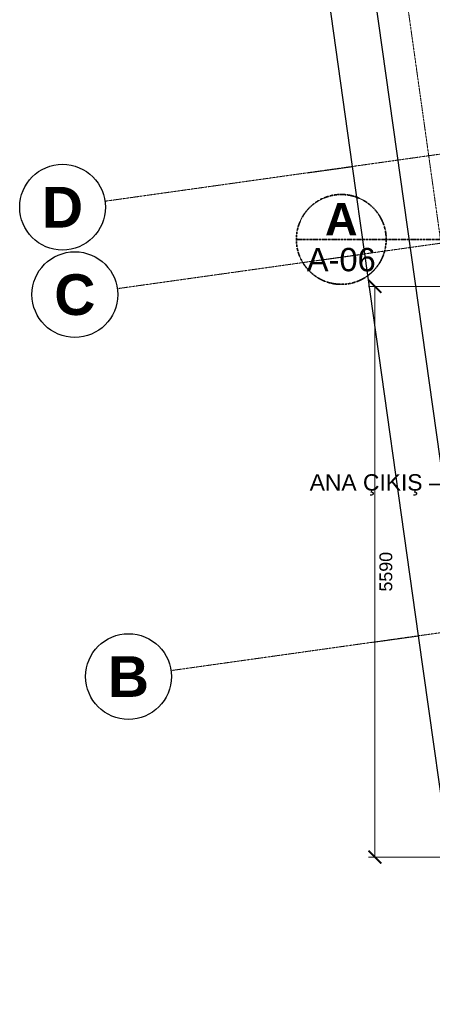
# Model space of a CAD drawing. Header units: millimetres. Extents: x -4770 to 15512, y -5017 to 16972.
# Tile 2 of 8: x -4291 to -248, y -192 to 9452. Entities that reach past the tile are written whole.
import ezdxf
from ezdxf.enums import TextEntityAlignment as Align

# ---------------------------------------------------------------- set-up
doc = ezdxf.new("R2010")
doc.units = ezdxf.units.MM
doc.linetypes.add('DASHDOT', pattern=[3.556, 2.54, -0.508, 0, -0.508])
for name, color, linetype, lineweight in [('A-KESIT-HAT', 1, 'DASHDOT', 35), ('A-YANGIN-KACIS', 3, 'Continuous', 50), ('G-AKS-BALON', 8, 'Continuous', 25), ('G-AKS-HAT', 8, 'DASHDOT', 18), ('G-OLCU', 7, 'Continuous', 13), ('G-OLCU-ZINCIR', 7, 'Continuous', 13)]:
    doc.layers.add(name, color=color, linetype=linetype, lineweight=lineweight)
doc.styles.add('GYM', font='arial.ttf')
doc.styles.add('GYM-B', font='arialbd.ttf')
doc.styles.add('OpenSansCondensed-Light', font='OpenSansCondensed-Light.ttf')
doc.dimstyles.new('EZDXF', dxfattribs={"dimtxt": 0.25, "dimasz": 0.175, "dimexe": 0.375, "dimexo": 0.125, "dimgap": 0.1, "dimtad": 1, "dimlfac": 100, "dimzin": 12, "dimdsep": 46, "dimtxsty": 'OpenSansCondensed-Light', "dimblk": 'ARCHTICK', "dimcen": 2.5, "dimazin": 3, "dimtfac": 0.5, "dimtmove": 2, "dimatfit": 3})
doc.dimstyles.new('GYM-50', dxfattribs={"dimscale": 50, "dimtxt": 2.5, "dimasz": 2.5, "dimexe": 1.25, "dimexo": 1.5, "dimgap": 0.9, "dimtad": 1, "dimdec": 0, "dimtxsty": 'GYM', "dimblk": 'ARCHTICK', "dimcen": 2.5, "dimclrd": 7, "dimclre": 7, "dimclrt": 7, "dimazin": 3, "dimtfac": 1, "dimtmove": 0, "dimatfit": 3, "dimlwd": 18, "dimlwe": 13})

# ---------------------------------------------------------------- blocks, each defined once
blk = doc.blocks.new('_ARCHTICK')
at = {"color": 0, "linetype": 'BYBLOCK', "const_width": 0.15}
blk.add_lwpolyline([(-0.5, -0.5), (0.5, 0.5)], dxfattribs=at)

msp = doc.modelspace()

# ---------------------------------------------------------------- linework, layer by layer
at = {"layer": 'A-KESIT-HAT'}
for p, q in [((-1580, 7300), (-700, 7300)), ((-700, 7300), (600, 7300))]:
    msp.add_line(p, q, dxfattribs=at)
msp.add_circle((-1140, 7300), 440, dxfattribs=at)
at = {"layer": 'G-AKS-BALON'}
for centre in [(-3870.61491, 7615.41138), (-3750.27797, 6759.16958), (-3224.51004, 3018.13636)]:
    msp.add_circle(centre, 420, dxfattribs=at)
at = {"layer": 'G-AKS-HAT'}
for p, q in [((1445.44938, -4181.50722), (-1199.75397, 14640.09258)), ((-3454.70232, 7673.86408), (13441.92041, 10048.52954)), ((-3334.36538, 6817.62228), (13562.25734, 9192.28774)), ((-2808.59745, 3076.58907), (14088.02527, 5451.25453))]:
    msp.add_line(p, q, dxfattribs=at)

# ---------------------------------------------------------------- texts
at = {"layer": 'A-KESIT-HAT'}
for s, height, style, p in [('A', 316.8, 'GYM-B', (-1140, 7498)), ('A-06', 228.8, 'GYM', (-1140, 7102))]:
    msp.add_text(s, height=height, dxfattribs=dict(at, style=style)).set_placement(p, align=Align.MIDDLE_CENTER)
at = {"layer": 'A-YANGIN-KACIS', "style": 'GYM'}
msp.add_text('ANA ÇIKIŞ — batı cephe · 1,60 m', height=160, dxfattribs=at).set_placement((240, 4920), align=Align.MIDDLE_CENTER)
at = {"layer": 'G-AKS-BALON', "style": 'GYM-B'}
for s, p in [('D', (-3870.61491, 7615.41138)), ('C', (-3750.27797, 6759.16958)), ('B', (-3224.51004, 3018.13636))]:
    msp.add_text(s, height=399, dxfattribs=at).set_placement(p, align=Align.MIDDLE_CENTER)

# ---------------------------------------------------------------- dimensions: what is measured, and where the dimension line sits
at = {"layer": 'G-OLCU'}
msp.add_linear_dim(base=(-810, 6840), p1=(0, 6840), p2=(580, 1250), angle=90, dimstyle='GYM-50', dxfattribs=at).render()
at = {"layer": 'G-OLCU-ZINCIR'}
for base, p1, p2 in [((650.79886, -700.93475), (-240.4424, -826.19055), (-1953.78991, 11364.91042)), ((-1028.54555, 8014.83818), (-1474.16618, 7952.21028), (-1953.78991, 11364.91042)), ((-908.20861, 7158.59638), (-1353.82924, 7095.96848), (-1474.16618, 7952.21028)), ((-382.44068, 3417.56316), (-828.06131, 3354.93527), (-1353.82924, 7095.96848)), ((205.17823, -763.56265), (-240.4424, -826.19055), (-828.06131, 3354.93527))]:
    msp.add_linear_dim(base=base, p1=p1, p2=p2, angle=98, dimstyle='EZDXF', dxfattribs=at).render()

doc.saveas('drawing.dxf')
